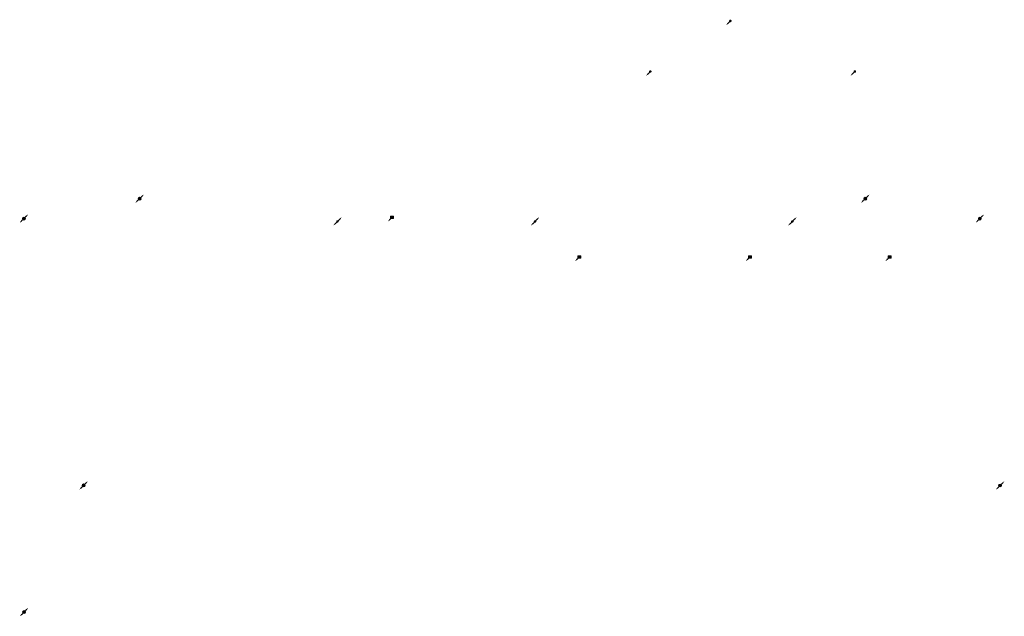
# Model space of a CAD drawing. Header units: millimetres. Extents: x -109 to 42753, y -17242 to 8734.
import ezdxf

# ---------------------------------------------------------------- set-up
doc = ezdxf.new("R2010")
doc.units = ezdxf.units.MM
for name, color, linetype in [('Dešťová voda', 7, 'Continuous'), ('Kanalizace', 7, 'Continuous'), ('Základní geometrie', 7, 'Continuous')]:
    doc.layers.add(name, color=color, linetype=linetype)

# ---------------------------------------------------------------- blocks, each defined once
blk = doc.blocks.new('Konec potrubí-PipeEnd Dešťová voda D125-ID-50-8-29-533')
at = {"layer": 'Dešťová voda', "lineweight": 5}
for points in [[(63, 0), (59, 19), (51, 37), (37, 51), (19, 59), (0, 63), (-19, 59), (-37, 51), (-51, 37), (-59, 19), (-63, 0), (-59, -19), (-51, -37), (-37, -51), (-19, -59), (0, -63), (19, -59), (37, -51), (51, -37), (59, -19)], [(-184, -184), (-120, -78), (-78, -120)]]:
    blk.add_hatch(color=174, dxfattribs=at).paths.add_polyline_path(points)
at = {"layer": 'Dešťová voda', "color": 174, "lineweight": 5}
for p, q in [((44, 44), (99, 99)), ((-99, -99), (-44, -44))]:
    blk.add_line(p, q, dxfattribs=at)
blk = doc.blocks.new('Konec potrubí-PipeEnd Kanalizace D100-ID-50-8-29-129')
at = {"layer": 'Kanalizace', "lineweight": 5}
for points in [[(55, 0), (52, 17), (44, 32), (32, 44), (17, 52), (0, 55), (-17, 52), (-32, 44), (-44, 32), (-52, 17), (-55, 0), (-52, -17), (-44, -32), (-32, -44), (-17, -52), (0, -55), (17, -52), (32, -44), (44, -32), (52, -17)], [(184, 184), (120, 78), (78, 120)]]:
    blk.add_hatch(color=32, dxfattribs=at).paths.add_polyline_path(points)
at = {"layer": 'Kanalizace', "color": 32, "lineweight": 5}
for p, q in [((99, 99), (39, 39)), ((-39, -39), (-99, -99))]:
    blk.add_line(p, q, dxfattribs=at)
blk = doc.blocks.new('Obdélník-ID-50-8-29-337')
at = {"layer": 'Základní geometrie', "color": 7, "lineweight": 5}
blk.add_lwpolyline([(-62.6, 57.1), (-62.6, -57.1), (62.6, -57.1), (62.6, 57.1), (-62.6, 57.1)], dxfattribs=at)
blk = doc.blocks.new('Konec potrubí-PipeEnd Kanalizace D100-ID-50-8-29-1197')
at = {"layer": 'Kanalizace', "lineweight": 5}
for points in [[(55, 0), (52, 17), (44, 32), (32, 44), (17, 52), (0, 55), (-17, 52), (-32, 44), (-44, 32), (-52, 17), (-55, 0), (-52, -17), (-44, -32), (-32, -44), (-17, -52), (0, -55), (17, -52), (32, -44), (44, -32), (52, -17)], [(184, 184), (120, 78), (78, 120)]]:
    blk.add_hatch(color=32, dxfattribs=at).paths.add_polyline_path(points)
at = {"layer": 'Kanalizace', "color": 32, "lineweight": 5}
for p, q in [((99, 99), (39, 39)), ((-39, -39), (-99, -99))]:
    blk.add_line(p, q, dxfattribs=at)
blk = doc.blocks.new('Konec potrubí-PipeEnd Kanalizace D100-ID-50-8-29-1247')
at = {"layer": 'Kanalizace', "lineweight": 5}
for points in [[(55, 0), (52, 17), (44, 32), (32, 44), (17, 52), (0, 55), (-17, 52), (-32, 44), (-44, 32), (-52, 17), (-55, 0), (-52, -17), (-44, -32), (-32, -44), (-17, -52), (0, -55), (17, -52), (32, -44), (44, -32), (52, -17)], [(184, 184), (120, 78), (78, 120)]]:
    blk.add_hatch(color=32, dxfattribs=at).paths.add_polyline_path(points)
at = {"layer": 'Kanalizace', "color": 32, "lineweight": 5}
for p, q in [((99, 99), (39, 39)), ((-39, -39), (-99, -99))]:
    blk.add_line(p, q, dxfattribs=at)
blk = doc.blocks.new('Konec potrubí-PipeEnd Dešťová voda D125-ID-50-8-29-624')
at = {"layer": 'Dešťová voda', "lineweight": 5}
for points in [[(63, 0), (59, 19), (51, 37), (37, 51), (19, 59), (0, 63), (-19, 59), (-37, 51), (-51, 37), (-59, 19), (-63, 0), (-59, -19), (-51, -37), (-37, -51), (-19, -59), (0, -63), (19, -59), (37, -51), (51, -37), (59, -19)], [(184, 184), (120, 78), (78, 120)]]:
    blk.add_hatch(color=174, dxfattribs=at).paths.add_polyline_path(points)
at = {"layer": 'Dešťová voda', "color": 174, "lineweight": 5}
for p, q in [((99, 99), (44, 44)), ((-44, -44), (-99, -99))]:
    blk.add_line(p, q, dxfattribs=at)
blk = doc.blocks.new('Konec potrubí-PipeEnd Dešťová voda D125-ID-50-8-29-785')
at = {"layer": 'Dešťová voda', "lineweight": 5}
for points in [[(63, 0), (59, 19), (51, 37), (37, 51), (19, 59), (0, 63), (-19, 59), (-37, 51), (-51, 37), (-59, 19), (-63, 0), (-59, -19), (-51, -37), (-37, -51), (-19, -59), (0, -63), (19, -59), (37, -51), (51, -37), (59, -19)], [(-184, -184), (-120, -78), (-78, -120)]]:
    blk.add_hatch(color=174, dxfattribs=at).paths.add_polyline_path(points)
at = {"layer": 'Dešťová voda', "color": 174, "lineweight": 5}
for p, q in [((44, 44), (99, 99)), ((-99, -99), (-44, -44))]:
    blk.add_line(p, q, dxfattribs=at)
blk = doc.blocks.new('Konec potrubí-PipeEnd Dešťová voda D125-ID-50-8-29-1404')
at = {"layer": 'Dešťová voda', "lineweight": 5}
for points in [[(63, 0), (59, 19), (51, 37), (37, 51), (19, 59), (0, 63), (-19, 59), (-37, 51), (-51, 37), (-59, 19), (-63, 0), (-59, -19), (-51, -37), (-37, -51), (-19, -59), (0, -63), (19, -59), (37, -51), (51, -37), (59, -19)], [(-184, -184), (-120, -78), (-78, -120)]]:
    blk.add_hatch(color=174, dxfattribs=at).paths.add_polyline_path(points)
at = {"layer": 'Dešťová voda', "color": 174, "lineweight": 5}
for p, q in [((44, 44), (99, 99)), ((-99, -99), (-44, -44))]:
    blk.add_line(p, q, dxfattribs=at)
blk = doc.blocks.new('Začátek potrubí-PipeStart SV-PWC Studená voda D32-ID-50-8-29-384-2')
at = {"layer": 'Dešťová voda', "lineweight": 5}
for points in [[(28549, -366), (28485, -472), (28443, -430)], [(28428, -550), (28424, -530), (28416, -513), (28402, -499), (28384, -490), (28365, -487), (28346, -490), (28328, -499), (28314, -513), (28306, -530), (28303, -550), (28306, -569), (28314, -587), (28328, -600), (28346, -609), (28365, -612), (28384, -609), (28402, -600), (28416, -587), (28424, -569)]]:
    blk.add_hatch(color=174, dxfattribs=at).paths.add_polyline_path(points)
at = {"layer": 'Dešťová voda', "color": 174, "lineweight": 5}
for p, q in [((28321, -594), (28266, -649)), ((28464, -451), (28409, -506))]:
    blk.add_line(p, q, dxfattribs=at)
blk.add_circle((28365, -550), 62.5, dxfattribs=at)
blk = doc.blocks.new('Začátek potrubí-PipeStart SV-PWC Studená voda D32-ID-50-8-29-384-5')
at = {"layer": 'Dešťová voda', "lineweight": 5}
for points in [[(-13434, -734), (-13370, -628), (-13328, -670)], [(-13187, -550), (-13191, -530), (-13199, -513), (-13213, -499), (-13231, -490), (-13250, -487), (-13269, -490), (-13287, -499), (-13301, -513), (-13309, -530), (-13312, -550), (-13309, -569), (-13301, -587), (-13287, -600), (-13269, -609), (-13250, -612), (-13231, -609), (-13213, -600), (-13199, -587), (-13191, -569)]]:
    blk.add_hatch(color=174, dxfattribs=at).paths.add_polyline_path(points)
at = {"layer": 'Dešťová voda', "color": 174, "lineweight": 5}
for p, q in [((-13349, -649), (-13294, -594)), ((-13206, -506), (-13151, -451))]:
    blk.add_line(p, q, dxfattribs=at)
blk.add_circle((-13250, -550), 62.5, dxfattribs=at)
blk = doc.blocks.new('Začátek potrubí-PipeStart SV-PWC Studená voda D32-ID-50-8-29-384-6')
at = {"layer": 'Dešťová voda', "lineweight": 5}
for points in [[(-8031, 500), (-8095, 394), (-8137, 436)], [(-8153, 316), (-8156, 336), (-8165, 353), (-8178, 367), (-8196, 376), (-8215, 379), (-8235, 376), (-8252, 367), (-8266, 353), (-8275, 336), (-8278, 316), (-8275, 297), (-8266, 280), (-8252, 266), (-8235, 257), (-8215, 254), (-8196, 257), (-8178, 266), (-8165, 280), (-8156, 297)]]:
    blk.add_hatch(color=174, dxfattribs=at).paths.add_polyline_path(points)
at = {"layer": 'Dešťová voda', "color": 174, "lineweight": 5}
for p, q in [((-8259, 272), (-8314, 217)), ((-8116, 415), (-8171, 360))]:
    blk.add_line(p, q, dxfattribs=at)
blk.add_circle((-8215, 316), 62.5, dxfattribs=at)
blk = doc.blocks.new('Začátek potrubí-PipeStart SV-PWC Studená voda D32-ID-50-8-29-384-7')
at = {"layer": 'Dešťová voda', "lineweight": 5}
for points in [[(23558, 500), (23495, 394), (23452, 436)], [(23437, 316), (23434, 336), (23425, 353), (23411, 367), (23394, 376), (23375, 379), (23355, 376), (23338, 367), (23324, 353), (23315, 336), (23312, 316), (23315, 297), (23324, 280), (23338, 266), (23355, 257), (23375, 254), (23394, 257), (23411, 266), (23425, 280), (23434, 297)]]:
    blk.add_hatch(color=174, dxfattribs=at).paths.add_polyline_path(points)
at = {"layer": 'Dešťová voda', "color": 174, "lineweight": 5}
for p, q in [((23330, 272), (23276, 217)), ((23474, 415), (23419, 360))]:
    blk.add_line(p, q, dxfattribs=at)
blk.add_circle((23375, 316), 62.5, dxfattribs=at)

msp = doc.modelspace()

# ---------------------------------------------------------------- hatches: boundary and pattern name
at = {"layer": 'Kanalizace', "lineweight": 5}
for color, points in [(253, [(30643, 8495), (30707, 8601), (30750, 8559)]), (253, [(30883, 8679), (30880, 8696), (30872, 8712), (30860, 8724), (30845, 8732), (30828, 8734), (30811, 8732), (30795, 8724), (30783, 8712), (30775, 8696), (30773, 8679), (30775, 8662), (30783, 8647), (30795, 8635), (30811, 8627), (30828, 8624), (30845, 8627), (30860, 8635), (30872, 8647), (30880, 8662)]), (253, [(27399, 6477), (27397, 6494), (27389, 6510), (27377, 6522), (27361, 6530), (27344, 6532), (27327, 6530), (27312, 6522), (27300, 6510), (27292, 6494), (27289, 6477), (27292, 6460), (27300, 6445), (27312, 6433), (27327, 6425), (27344, 6422), (27361, 6425), (27377, 6433), (27389, 6445), (27397, 6460)]), (253, [(36299, 6477), (36297, 6494), (36289, 6510), (36277, 6522), (36261, 6530), (36244, 6532), (36227, 6530), (36212, 6522), (36200, 6510), (36192, 6494), (36189, 6477), (36192, 6460), (36200, 6445), (36212, 6433), (36227, 6425), (36244, 6422), (36261, 6425), (36277, 6433), (36289, 6445), (36297, 6460)]), (253, [(27161, 6294), (27224, 6400), (27267, 6357)]), (253, [(36060, 6293), (36124, 6399), (36167, 6357)]), (32, [(15922, -52), (15986, 54), (16028, 12)]), (32, [(16158, 129), (16155, 146), (16147, 161), (16135, 173), (16120, 181), (16103, 184), (16086, 181), (16070, 173), (16058, 161), (16050, 146), (16048, 129), (16050, 112), (16058, 96), (16070, 84), (16086, 76), (16103, 74), (16120, 76), (16135, 84), (16147, 96), (16155, 112)]), (32, [(13544, -231), (13608, -125), (13650, -167)]), (32, [(22144, -231), (22208, -125), (22250, -167)]), (32, [(33344, -231), (33408, -125), (33450, -167)]), (253, [(24068, -1780), (24131, -1674), (24174, -1716)]), (253, [(24306, -1597), (24303, -1580), (24295, -1564), (24283, -1552), (24268, -1544), (24251, -1542), (24234, -1544), (24218, -1552), (24206, -1564), (24198, -1580), (24196, -1597), (24198, -1614), (24206, -1629), (24218, -1641), (24234, -1649), (24251, -1652), (24268, -1649), (24283, -1641), (24295, -1629), (24303, -1614)]), (253, [(31500, -1777), (31563, -1671), (31606, -1713)]), (253, [(31735, -1597), (31732, -1580), (31724, -1564), (31712, -1552), (31697, -1544), (31680, -1542), (31663, -1544), (31648, -1552), (31635, -1564), (31628, -1580), (31625, -1597), (31628, -1614), (31635, -1629), (31648, -1641), (31663, -1649), (31680, -1652), (31697, -1649), (31712, -1641), (31724, -1629), (31732, -1614)]), (253, [(37577, -1780), (37641, -1674), (37683, -1716)]), (253, [(37816, -1597), (37813, -1580), (37805, -1564), (37793, -1552), (37778, -1544), (37761, -1542), (37744, -1544), (37728, -1552), (37716, -1564), (37708, -1580), (37706, -1597), (37708, -1614), (37716, -1629), (37728, -1641), (37744, -1649), (37761, -1652), (37778, -1649), (37793, -1641), (37805, -1629), (37813, -1614)])]:
    msp.add_hatch(color=color, dxfattribs=at).paths.add_polyline_path(points)

# ---------------------------------------------------------------- linework, layer by layer
at = {"layer": 'Kanalizace', "color": 253, "lineweight": 5}
for p, q in [((30728, 8580), (30788, 8640)), ((27246, 6378), (27306, 6439)), ((36145, 6378), (36205, 6438)), ((24153, -1695), (24213, -1635)), ((31585, -1692), (31645, -1632)), ((37662, -1695), (37722, -1635))]:
    msp.add_line(p, q, dxfattribs=at)
at = {"layer": 'Kanalizace', "color": 32, "lineweight": 5}
msp.add_line((16007, 33), (16067, 93), dxfattribs=at)
at = {"layer": 'Základní geometrie', "color": 253, "lineweight": 5}
for points in [[(24188, -1540), (24188, -1654), (24313, -1654), (24313, -1540), (24188, -1540)], [(31617, -1540), (31617, -1654), (31742, -1654), (31742, -1540), (31617, -1540)], [(37698, -1540), (37698, -1654), (37823, -1654), (37823, -1540), (37698, -1540)]]:
    msp.add_lwpolyline(points, dxfattribs=at)

# ---------------------------------------------------------------- block references
at = {"layer": 'Dešťová voda', "color": 174, "lineweight": 5}
for name, p in [('Konec potrubí-PipeEnd Dešťová voda D125-ID-50-8-29-785', (5110, 941)), ('Začátek potrubí-PipeStart SV-PWC Studená voda D32-ID-50-8-29-384-6', (13325, 625)), ('Konec potrubí-PipeEnd Dešťová voda D125-ID-50-8-29-1404', (36700, 941)), ('Začátek potrubí-PipeStart SV-PWC Studená voda D32-ID-50-8-29-384-7', (13325, 625)), ('Začátek potrubí-PipeStart SV-PWC Studená voda D32-ID-50-8-29-384-5', (13325, 625)), ('Konec potrubí-PipeEnd Dešťová voda D125-ID-50-8-29-624', (75, 75)), ('Konec potrubí-PipeEnd Dešťová voda D125-ID-50-8-29-533', (41690, 75)), ('Začátek potrubí-PipeStart SV-PWC Studená voda D32-ID-50-8-29-384-2', (13325, 625)), ('Konec potrubí-PipeEnd Dešťová voda D125-ID-50-8-29-785', (2674, -11541)), ('Začátek potrubí-PipeStart SV-PWC Studená voda D32-ID-50-8-29-384-6', (10890, -11858)), ('Konec potrubí-PipeEnd Dešťová voda D125-ID-50-8-29-785', (42570, -11547)), ('Začátek potrubí-PipeStart SV-PWC Studená voda D32-ID-50-8-29-384-6', (50785, -11863)), ('Konec potrubí-PipeEnd Dešťová voda D125-ID-50-8-29-785', (81, -17058)), ('Začátek potrubí-PipeStart SV-PWC Studená voda D32-ID-50-8-29-384-6', (8296, -17374))]:
    msp.add_blockref(name, p, dxfattribs=at)
at = {"layer": 'Kanalizace', "color": 32, "lineweight": 5}
for name, p in [('Konec potrubí-PipeEnd Kanalizace D100-ID-50-8-29-1197', (13725, -50)), ('Konec potrubí-PipeEnd Kanalizace D100-ID-50-8-29-1247', (22325, -50)), ('Konec potrubí-PipeEnd Kanalizace D100-ID-50-8-29-129', (33525, -50))]:
    msp.add_blockref(name, p, dxfattribs=at)
at = {"layer": 'Základní geometrie', "color": 7, "lineweight": 5}
msp.add_blockref('Obdélník-ID-50-8-29-337', (16103, 129), dxfattribs=at)

doc.saveas('drawing.dxf')
